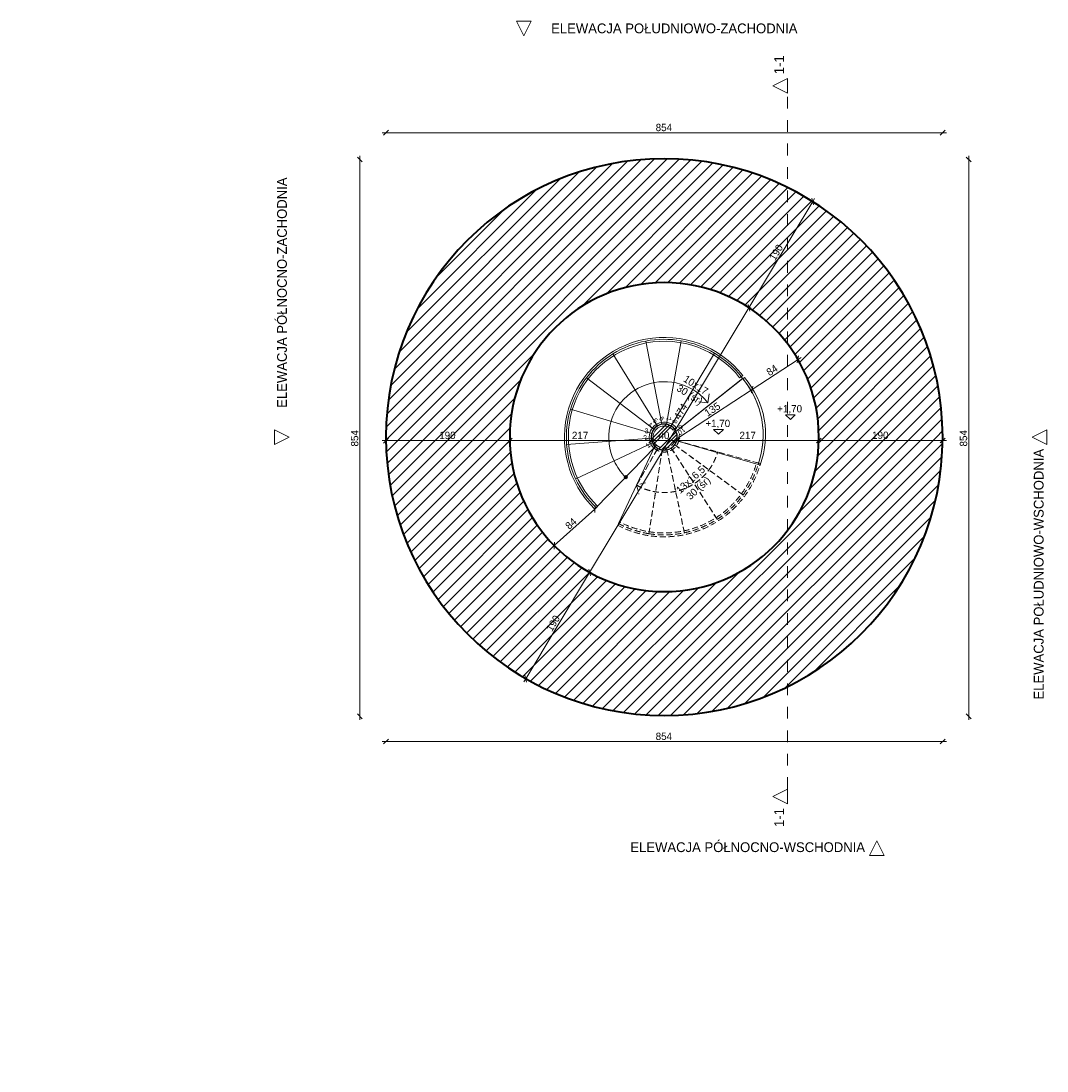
# Model space of a CAD drawing. Header units: millimetres. Extents: x 63023 to 78760, y -2917 to 13188.
import ezdxf

# ---------------------------------------------------------------- set-up
doc = ezdxf.new("R2010")
doc.units = ezdxf.units.MM
doc.header["$MEASUREMENT"] = 0
for name, pattern in [('Kropkowana gęsto', [132.291663, 0, -132.291663]), ('Przerywana', [360, 180, -180]), ('Przerywana gęsta', [135, 90, -45]), ('Wipeout_Contour', [1000, 0, -1000])]:
    doc.linetypes.add(name, pattern=pattern)
for name, color, linetype, lineweight in [('0_Nr_pióra__1', 7, 'Continuous', 13), ('0_Nr_pióra__11', 7, 'Continuous', 13), ('0_Nr_pióra__28', 7, 'Continuous', 25), ('0_Nr_pióra__7', 7, 'Continuous', 20), ('0_Nr_pióra__71', 7, 'Continuous', 13), ('inw_wymiarowanie_Nr_pióra__1', 7, 'Continuous', 13), ('inw_ściany zewnętrzne_Nr_pióra__27', 7, 'Continuous', 40)]:
    doc.layers.add(name, color=color, linetype=linetype, lineweight=lineweight)
for name, color, linetype, lineweight, true_color in [('0_Nr_pióra__61', 7, 'Continuous', 13, 0x6a6a6a), ('inw_przekrój _Nr_pióra__101', 7, 'Continuous', 5, 0xb2b2b2), ('inw_przekrój _Nr_pióra__61', 7, 'Continuous', 13, 0x6a6a6a)]:
    doc.layers.add(name, color=color, linetype=linetype, lineweight=lineweight, true_color=true_color)
for name, color, linetype in [('inw_przekrój', 7, 'Continuous'), ('inw_wymiarowanie', 7, 'Continuous'), ('inw_ściany zewnętrzne', 7, 'Continuous')]:
    doc.layers.add(name, color=color, linetype=linetype)
doc.styles.add('STYL_AUTOMATYCZNY_1', font='txt')
doc.styles.add('STYL_AUTOMATYCZNY_2', font='txt')
doc.dimstyles.new('STYL_AUTOMATYCZNY__1', dxfattribs={"dimtxt": 112.5, "dimasz": 71.25, "dimexe": 0.18, "dimexo": 0.0625, "dimgap": 0.09, "dimtad": 1, "dimdec": 0, "dimlfac": 0.1, "dimzin": 0, "dimdsep": 46, "dimtxsty": 'STYL_AUTOMATYCZNY_1', "dimblk": 'ARROWHEAD_6', "dimblk1": 'ARROWHEAD_6', "dimblk2": 'ARROWHEAD_6', "dimcen": 0.09, "dimse1": 1, "dimse2": 1, "dimclrd": 7, "dimclre": 7, "dimclrt": 7, "dimadec": 1, "dimazin": 0, "dimtfac": 1, "dimtdec": 4, "dimtmove": 0, "dimatfit": 3, "dimfxl": 0, "dimtolj": 1, "dimtzin": 0, "dimarcsym": 0})
doc.dimstyles.new('STYL_AUTOMATYCZNY__2', dxfattribs={"dimtxt": 112.5, "dimasz": 71.25, "dimexe": 0.18, "dimexo": 0.0625, "dimgap": 0.09, "dimtad": 1, "dimtih": 1, "dimtoh": 1, "dimdec": 0, "dimlfac": 0.1, "dimzin": 0, "dimdsep": 46, "dimtxsty": 'STYL_AUTOMATYCZNY_1', "dimblk": 'ARROWHEAD_6', "dimblk1": 'ARROWHEAD_6', "dimblk2": 'ARROWHEAD_6', "dimcen": 0.09, "dimse1": 1, "dimse2": 1, "dimclrd": 7, "dimclre": 7, "dimclrt": 7, "dimadec": 1, "dimazin": 0, "dimtfac": 1, "dimtdec": 4, "dimtmove": 0, "dimatfit": 3, "dimfxl": 0, "dimtolj": 1, "dimtzin": 0, "dimarcsym": 0})
doc.dimstyles.new('STYL_AUTOMATYCZNY__3', dxfattribs={"dimtxt": 112.5, "dimasz": 71.25, "dimexe": 0.18, "dimexo": 0.0625, "dimgap": 0.09, "dimtad": 1, "dimdec": 0, "dimlfac": 0.1, "dimzin": 0, "dimdsep": 46, "dimtxsty": 'STYL_AUTOMATYCZNY_1', "dimblk": 'ARROWHEAD_6', "dimblk1": 'ARROWHEAD_6', "dimblk2": 'ARROWHEAD_6', "dimcen": 0.09, "dimse1": 1, "dimse2": 1, "dimclrd": 7, "dimclre": 7, "dimclrt": 7, "dimadec": 1, "dimazin": 0, "dimtfac": 1, "dimtdec": 4, "dimtmove": 2, "dimatfit": 3, "dimfxl": 0, "dimtolj": 1, "dimtzin": 0, "dimarcsym": 0})
pattern_1 = [(45, (0, 0), (-95.45941, 95.45941), [])]

# ---------------------------------------------------------------- blocks, each defined once
blk = doc.blocks.new('Strop_1_4', base_point=(73081, 6747))
at = {"layer": '0_Nr_pióra__1', "color": 7, "linetype": 'Continuous', "lineweight": 13, "flags": 128}
blk.add_lwpolyline([(73081, 6747), (74330, 6387, 0.262151), (74092, 7705), (73069, 6894, -0.19031)], format="xyb", close=True, dxfattribs=at)
blk = doc.blocks.new('Strop_2_4', base_point=(74330, 6387))
at = {"layer": '0_Nr_pióra__1', "color": 7, "linetype": 'Continuous', "lineweight": 13, "flags": 128}
blk.add_lwpolyline([(74330, 6387), (74359, 6378, 0.272404), (74120, 7718), (74095, 7701, -0.261523)], format="xyb", close=True, dxfattribs=at)
blk = doc.blocks.new('Schody_1_4')
at = {"layer": '0_Nr_pióra__1', "color": 7, "linetype": 'Continuous', "lineweight": 13}
blk.add_line((72188, 5480), (72746, 6666), dxfattribs=at)
at = {"layer": '0_Nr_pióra__1', "color": 7, "linetype": 'Przerywana gęsta', "lineweight": 13}
for p, q in [((72789, 6633), (72465, 6069)), ((72465, 6069), (72789, 6633)), ((72858, 6609), (72654, 5325)), ((72654, 5325), (72858, 6609)), ((72930, 6611), (73198, 5339)), ((73198, 5339), (72930, 6611)), ((72997, 6638), (73701, 5545)), ((73701, 5545), (72997, 6638)), ((73050, 6688), (74098, 5918)), ((74098, 5918), (73050, 6688)), ((74335, 6408), (73082, 6753)), ((72602, 6106), (72465, 6069)), ((72465, 6069), (72502, 5933))]:
    blk.add_line(p, q, dxfattribs=at)
at = {"layer": '0_Nr_pióra__1', "color": 7, "linetype": 'Przerywana gęsta', "lineweight": 13, "flags": 128}
for points in [[(72733, 6638, 0.562201), (73111, 6745), (73053, 6761, -0.600387), (72760, 6696)], [(72175, 5453, 0.479107), (74364, 6400), (74306, 6416, -0.479678), (72201, 5507)]]:
    blk.add_lwpolyline(points, format="xyb", close=True, dxfattribs=at)
at = {"layer": '0_Nr_pióra__1', "color": 7, "linetype": 'Przerywana gęsta', "lineweight": 13}
for radius, start, end in [(200, 224.4657, 240.1067), (200, 240.1067, 261.0058), (200, 261.0058, 281.9019), (200, 281.9019, 302.7981), (200, 302.7981, 323.6942), (200, 323.6942, 344.5904), (850, 323.6942, 344.5904), (850, 240.1067, 323.6942), (1500, 323.6942, 344.5904), (1500, 302.7981, 323.6942), (1500, 242.1406, 261.0058), (1500, 281.9019, 302.7981), (1500, 261.0058, 281.9019)]:
    blk.add_arc((72889, 6806), radius, start, end, dxfattribs=at)
blk = doc.blocks.new('Ściana_1_4', base_point=(75260, 6806))
at = {"layer": 'inw_ściany zewnętrzne', "linetype": 'Continuous', "lineweight": 0, "true_color": 0x000000}
h = blk.add_hatch(dxfattribs=at)
h.set_pattern_fill('Bloczki_ceramiczne_0004', color=18, style=0, pattern_type=2)
h.set_pattern_definition(pattern_1)
h.paths.add_polyline_path([(77160, 6806, 1), (68620, 6806), (70520, 6806, -1), (75260, 6806)])
at = {"layer": 'inw_ściany zewnętrzne_Nr_pióra__27', "color": 7, "linetype": 'Continuous', "lineweight": 40}
for radius in [4270, 2370]:
    blk.add_arc((72890, 6806), radius, 0, 180, dxfattribs=at)
blk = doc.blocks.new('Ściana_2_4', base_point=(70520, 6806))
at = {"layer": 'inw_ściany zewnętrzne', "linetype": 'Continuous', "lineweight": 0, "true_color": 0x000000}
h = blk.add_hatch(dxfattribs=at)
h.set_pattern_fill('Bloczki_ceramiczne_0004', color=18, style=0, pattern_type=2)
h.set_pattern_definition(pattern_1)
h.paths.add_polyline_path([(68620, 6806, 1), (77160, 6806), (75260, 6806, -1), (70520, 6806)])
at = {"layer": 'inw_ściany zewnętrzne_Nr_pióra__27', "color": 7, "linetype": 'Continuous', "lineweight": 40}
for radius in [4270, 2370]:
    blk.add_arc((72890, 6806), radius, 180, 0, dxfattribs=at)
blk = doc.blocks.new('Wymiary_1_4', base_point=(73722, 6849))
at = {"layer": '0_Nr_pióra__1', "color": 7, "linetype": 'Continuous', "lineweight": 13}
for p, q in [((73722, 6849), (73647, 6924)), ((73647, 6924), (73797, 6924)), ((73797, 6924), (73722, 6849))]:
    blk.add_line(p, q, dxfattribs=at)
at = {"layer": '0_Nr_pióra__1', "color": 7, "lineweight": 13, "insert": (73520, 6939), "char_height": 112.5, "attachment_point": 7, "style": 'STYL_AUTOMATYCZNY_1'}
blk.add_mtext('\\A1;{\\pql;\\fCentury Gothic|b0|i0|c238|p34;+1,70}', dxfattribs=at)
blk = doc.blocks.new('*D7')
at = {"layer": 'inw_wymiarowanie_Nr_pióra__1', "color": 7, "linetype": 'Continuous', "lineweight": 13}
for p, q in [((74239, 7537), (74941, 7998)), ((74250, 7589), (74228, 7485)), ((73114, 6798), (74239, 7537)), ((73067, 6767), (73114, 6798)), ((73124, 6850), (73103, 6746))]:
    blk.add_line(p, q, dxfattribs=at)
at = {"layer": 'inw_wymiarowanie_Nr_pióra__1', "color": 7, "lineweight": 13, "insert": (73554, 7114), "char_height": 112.5, "attachment_point": 7, "rotation": 33.296, "style": 'STYL_AUTOMATYCZNY_1'}
blk.add_mtext('\\A1;{\\pql;\\fCentury Gothic|b0|i0|c238|p34;135}', dxfattribs=at)
blk = doc.blocks.new('ARROWHEAD_6')
at = {"color": 0, "linetype": 'Continuous', "lineweight": 0}
for p, q in [((0, 0), (-1, 0)), ((-0.5, -0.5), (0.5, 0.5))]:
    blk.add_line(p, q, dxfattribs=at)
blk = doc.blocks.new('*D9')
at = {"layer": 'inw_wymiarowanie_Nr_pióra__1', "color": 7, "linetype": 'Continuous', "lineweight": 13}
for p, q in [((74239, 7537), (74941, 7998)), ((74930, 7946), (74951, 8050)), ((74941, 7998), (74988, 8029)), ((74250, 7589), (74228, 7485))]:
    blk.add_line(p, q, dxfattribs=at)
at = {"layer": 'inw_wymiarowanie_Nr_pióra__1', "color": 7, "lineweight": 13, "insert": (74504, 7738), "char_height": 112.5, "attachment_point": 7, "rotation": 33.296, "style": 'STYL_AUTOMATYCZNY_1'}
blk.add_mtext('\\A1;{\\pql;\\fCentury Gothic|b0|i0|c238|p34;84}', dxfattribs=at)
blk = doc.blocks.new('*D10')
at = {"layer": 'inw_wymiarowanie_Nr_pióra__1', "color": 7, "linetype": 'Continuous', "lineweight": 13}
for p, q in [((71826, 5702), (71203, 5141)), ((71823, 5649), (71829, 5755)), ((71868, 5740), (71826, 5702)), ((71205, 5194), (71200, 5088)), ((71203, 5141), (71161, 5104))]:
    blk.add_line(p, q, dxfattribs=at)
at = {"layer": 'inw_wymiarowanie_Nr_pióra__1', "color": 7, "lineweight": 13, "insert": (71434, 5380), "char_height": 112.5, "attachment_point": 7, "rotation": 41.9705, "style": 'STYL_AUTOMATYCZNY_1'}
blk.add_mtext('\\A1;{\\pql;\\fCentury Gothic|b0|i0|c238|p34;84}', dxfattribs=at)
blk = doc.blocks.new('*D11')
at = {"layer": 'inw_wymiarowanie_Nr_pióra__1', "color": 7, "linetype": 'Continuous', "lineweight": 13}
for p, q in [((68564, 11475), (68620, 11475)), ((68658, 11512), (68583, 11437)), ((68620, 11475), (77160, 11475)), ((77123, 11437), (77198, 11512)), ((77160, 11475), (77216, 11475))]:
    blk.add_line(p, q, dxfattribs=at)
at = {"layer": 'inw_wymiarowanie_Nr_pióra__1', "color": 7, "lineweight": 13, "insert": (72758, 11497), "char_height": 112.5, "attachment_point": 7, "style": 'STYL_AUTOMATYCZNY_1'}
blk.add_mtext('\\A1;{\\pql;\\fCentury Gothic|b0|i0|c238|p34;854}', dxfattribs=at)
blk = doc.blocks.new('*D12')
at = {"layer": 'inw_wymiarowanie_Nr_pióra__1', "color": 7, "linetype": 'Continuous', "lineweight": 13}
for p, q in [((77560, 11064), (77560, 11120)), ((77597, 11027), (77522, 11102)), ((77560, 2524), (77560, 11064)), ((77522, 2562), (77597, 2487)), ((77560, 2468), (77560, 2524))]:
    blk.add_line(p, q, dxfattribs=at)
at = {"layer": 'inw_wymiarowanie_Nr_pióra__1', "color": 7, "lineweight": 13, "insert": (77537, 6662), "char_height": 112.5, "attachment_point": 7, "rotation": 90, "style": 'STYL_AUTOMATYCZNY_1'}
blk.add_mtext('\\A1;{\\pql;\\fCentury Gothic|b0|i0|c238|p34;854}', dxfattribs=at)
blk = doc.blocks.new('*D13')
at = {"layer": 'inw_wymiarowanie_Nr_pióra__1', "color": 7, "linetype": 'Continuous', "lineweight": 13}
for p, q in [((68220, 11064), (68220, 11120)), ((68258, 11027), (68183, 11102)), ((68220, 2524), (68220, 11064)), ((68183, 2562), (68258, 2487)), ((68220, 2468), (68220, 2524))]:
    blk.add_line(p, q, dxfattribs=at)
at = {"layer": 'inw_wymiarowanie_Nr_pióra__1', "color": 7, "lineweight": 13, "insert": (68198, 6662), "char_height": 112.5, "attachment_point": 7, "rotation": 90, "style": 'STYL_AUTOMATYCZNY_1'}
blk.add_mtext('\\A1;{\\pql;\\fCentury Gothic|b0|i0|c238|p34;854}', dxfattribs=at)
blk = doc.blocks.new('*D14')
at = {"layer": 'inw_wymiarowanie_Nr_pióra__1', "color": 7, "linetype": 'Continuous', "lineweight": 13}
for p, q in [((68564, 2137), (68620, 2137)), ((68658, 2174), (68583, 2099)), ((68620, 2137), (77160, 2137)), ((77123, 2099), (77198, 2174)), ((77160, 2137), (77216, 2137))]:
    blk.add_line(p, q, dxfattribs=at)
at = {"layer": 'inw_wymiarowanie_Nr_pióra__1', "color": 7, "lineweight": 13, "insert": (72758, 2159), "char_height": 112.5, "attachment_point": 7, "style": 'STYL_AUTOMATYCZNY_1'}
blk.add_mtext('\\A1;{\\pql;\\fCentury Gothic|b0|i0|c238|p34;854}', dxfattribs=at)
blk = doc.blocks.new('Wymiary_2_4', base_point=(74825, 7074))
at = {"layer": '0_Nr_pióra__1', "color": 7, "linetype": 'Continuous', "lineweight": 13}
for p, q in [((74825, 7074), (74750, 7149)), ((74750, 7149), (74900, 7149)), ((74900, 7149), (74825, 7074))]:
    blk.add_line(p, q, dxfattribs=at)
at = {"layer": '0_Nr_pióra__1', "color": 7, "lineweight": 13, "insert": (74623, 7164), "char_height": 112.5, "attachment_point": 7, "style": 'STYL_AUTOMATYCZNY_1'}
blk.add_mtext('\\A1;{\\pql;\\fCentury Gothic|b0|i0|c238|p34;+1,70}', dxfattribs=at)
blk = doc.blocks.new('Elewacja_1_4', base_point=(64663, 389))
at = {"color": 254, "linetype": 'Wipeout_Contour', "lineweight": 0, "ltscale": 228451.807774}
blk.add_wipeout([(76037, 389), (76262, 389), (76149, 614)], dxfattribs=at)
at = {"layer": '0_Nr_pióra__61', "color": 251, "linetype": 'Continuous', "lineweight": 13, "true_color": 0x6a6a6a, "flags": 128}
blk.add_lwpolyline([(76037, 389), (76262, 389), (76149, 614)], close=True, dxfattribs=at)
at = {"layer": '0_Nr_pióra__61', "color": 251, "lineweight": 13, "true_color": 0x6a6a6a, "insert": (75969, 439), "char_height": 150, "attachment_point": 9, "style": 'STYL_AUTOMATYCZNY_1'}
blk.add_mtext('\\A1;{\\pqr;\\pt0;\\fCentury Gothic|b0|i0|c238|p34;ELEWACJA PÓŁNOCNO-WSCHODNIA}', dxfattribs=at)
blk = doc.blocks.new('Elewacja_2_4', base_point=(66913, 11688))
at = {"layer": '0_Nr_pióra__61', "color": 251, "lineweight": 13, "true_color": 0x6a6a6a, "insert": (67103, 10788), "char_height": 150, "attachment_point": 9, "rotation": 90, "style": 'STYL_AUTOMATYCZNY_1'}
blk.add_mtext('\\A1;{\\pqr;\\pt0;\\fCentury Gothic|b0|i0|c238|p34;ELEWACJA PÓŁNOCNO-ZACHODNIA}', dxfattribs=at)
at = {"color": 254, "linetype": 'Wipeout_Contour', "lineweight": 0, "ltscale": 201999.543905}
blk.add_wipeout([(66913, 6919), (66913, 6694), (67138, 6806)], dxfattribs=at)
at = {"layer": '0_Nr_pióra__61', "color": 251, "linetype": 'Continuous', "lineweight": 13, "true_color": 0x6a6a6a, "flags": 128}
blk.add_lwpolyline([(66913, 6919), (66913, 6694), (67138, 6806)], close=True, dxfattribs=at)
blk = doc.blocks.new('Elewacja_3_4', base_point=(78651, 13188))
at = {"layer": '0_Nr_pióra__61', "color": 251, "lineweight": 13, "true_color": 0x6a6a6a, "insert": (74932, 12998), "char_height": 150, "attachment_point": 9, "style": 'STYL_AUTOMATYCZNY_1'}
blk.add_mtext('\\A1;{\\pqr;\\pt0;\\fCentury Gothic|b0|i0|c238|p34;ELEWACJA POŁUDNIOWO-ZACHODNIA}', dxfattribs=at)
at = {"color": 254, "linetype": 'Wipeout_Contour', "lineweight": 0, "ltscale": 215825.91643}
blk.add_wipeout([(70849, 13188), (70624, 13188), (70737, 12963)], dxfattribs=at)
at = {"layer": '0_Nr_pióra__61', "color": 251, "linetype": 'Continuous', "lineweight": 13, "true_color": 0x6a6a6a, "flags": 128}
blk.add_lwpolyline([(70849, 13188), (70624, 13188), (70737, 12963)], close=True, dxfattribs=at)
blk = doc.blocks.new('Elewacja_4_4', base_point=(78760, -3926))
at = {"color": 254, "linetype": 'Wipeout_Contour', "lineweight": 0, "ltscale": 236936.218314}
blk.add_wipeout([(78760, 6694), (78760, 6919), (78535, 6806)], dxfattribs=at)
at = {"layer": '0_Nr_pióra__61', "color": 251, "linetype": 'Continuous', "lineweight": 13, "true_color": 0x6a6a6a, "flags": 128}
blk.add_lwpolyline([(78760, 6694), (78760, 6919), (78535, 6806)], close=True, dxfattribs=at)
at = {"layer": '0_Nr_pióra__61', "color": 251, "lineweight": 13, "true_color": 0x6a6a6a, "insert": (78710, 6626), "char_height": 150, "attachment_point": 9, "rotation": 90, "style": 'STYL_AUTOMATYCZNY_1'}
blk.add_mtext('\\A1;{\\pqr;\\pt0;\\fCentury Gothic|b0|i0|c238|p34;ELEWACJA POŁUDNIOWO-WSCHODNIA}', dxfattribs=at)
blk = doc.blocks.new('Schody_2_4')
at = {"linetype": 'Continuous', "lineweight": 0, "true_color": 0x000000}
blk.add_hatch(color=18, dxfattribs=at).paths.add_polyline_path([(72316, 6209, 1), (72281, 6174, 1)])
at = {"layer": '0_Nr_pióra__11', "color": 7, "linetype": 'Continuous', "lineweight": 13}
for p, q in [((72852, 7003), (72607, 8279)), ((72607, 8279), (72852, 7003)), ((72925, 7003), (73151, 8284)), ((73151, 8284), (72925, 7003)), ((72784, 6976), (72101, 8082)), ((72101, 8082), (72784, 6976)), ((72994, 6978), (73660, 8094)), ((73660, 8094), (72994, 6978)), ((74092, 7705), (74069, 7735)), ((72730, 6927), (71698, 7717)), ((71698, 7717), (72730, 6927)), ((73072, 6899), (74092, 7705)), ((73559, 7332), (73576, 7472)), ((73419, 7349), (73559, 7332)), ((72697, 6862), (71450, 7232)), ((71450, 7232), (72697, 6862)), ((73049, 6929), (73072, 6899)), ((72689, 6789), (71392, 6691)), ((71392, 6691), (72689, 6789)), ((72707, 6719), (71531, 6166)), ((71531, 6166), (72707, 6719)), ((71847, 5724), (72750, 6659))]:
    blk.add_line(p, q, dxfattribs=at)
at = {"layer": '0_Nr_pióra__11', "color": 7, "linetype": 'Continuous', "lineweight": 13, "flags": 128}
for points in [[(71868, 5745, -1.069996), (74046, 7716), (74093, 7753, 1.069996), (71826, 5702)], [(72771, 6681, -1.069996), (73025, 6911), (73072, 6948, 1.069996), (72729, 6638)], [(72316, 6209, 1), (72281, 6174, 1)]]:
    blk.add_lwpolyline(points, format="xyb", close=True, dxfattribs=at)
at = {"layer": '0_Nr_pióra__11', "color": 7, "linetype": 'Continuous', "lineweight": 13}
for radius, start, end in [(1502, 100.863, 121.7117), (1502, 80.0144, 100.863), (1502, 59.1657, 80.0144), (1502, 121.7117, 142.5604), (1502, 38.2627, 59.1657), (1502, 142.5604, 163.4634), (852, 59.1657, 205.1608), (852, 38.2627, 59.1657), (1502, 163.4634, 184.3121), (202, 142.5604, 163.4634), (202, 121.7117, 142.5604), (202, 100.863, 121.7117), (202, 80.0144, 100.863), (202, 59.1657, 80.0144), (202, 38.2627, 59.1657), (202, 163.4634, 184.3121), (202, 184.3121, 205.1608), (1502, 184.3121, 205.1608), (202, 205.1608, 226.0094), (852, 205.1608, 226.0094), (1502, 205.1608, 226.0094)]:
    blk.add_arc((72890, 6804), radius, start, end, dxfattribs=at)
at = {"layer": '0_Nr_pióra__71', "color": 7, "lineweight": 13, "char_height": 75, "attachment_point": 4, "style": 'STYL_AUTOMATYCZNY_2'}
for s, insert, rotation in [('\\A1;{\\pql;\\fArial|b0|i0|c238|p38;5}', (72730, 7075), 322.5604), ('\\A1;{\\pql;\\fArial|b0|i0|c238|p38;6}', (72836, 7114), 301.7117), ('\\A1;{\\pql;\\fArial|b0|i0|c238|p38;7}', (72951, 7113), 280.863), ('\\A1;{\\pql;\\fArial|b0|i0|c238|p38;3}', (72590, 6899), 4.3121), ('\\A1;{\\pql;\\fArial|b0|i0|c238|p38;4}', (72644, 7000), 343.4634), ('\\A1;{\\pql;\\fArial|b0|i0|c238|p38;8}', (73056, 7072), 260.0144), ('\\A1;{\\pql;\\fArial|b0|i0|c238|p38;9}', (73140, 6995), 239.1657), ('\\A1;{\\pql;\\fArial|b0|i0|c238|p38;10}', (73200, 6934), 218.3171), ('\\A1;{\\pql;\\fArial|b0|i0|c238|p38;2}', (72576, 6787), 25.1608), ('\\A1;{\\pql;\\fArial|b0|i0|c238|p38;1}', (72618, 6658), 46.0094)]:
    blk.add_mtext(s, dxfattribs=dict(at, insert=insert, rotation=rotation))
blk = doc.blocks.new('Słup_1_4', base_point=(72889, 6806))
at = {"linetype": 'Continuous', "lineweight": 0, "true_color": 0x000000}
h = blk.add_hatch(dxfattribs=at)
h.set_pattern_fill('Aluminium_0004', color=18, style=0, pattern_type=2)
h.set_pattern_definition([(45, (0, 0), (-132.5825, 132.5825), []), (45, (-26.52, 26.52), (-132.5825, 132.5825), []), (45, (-53.03, 53.03), (-132.5825, 132.5825), [])])
h.paths.add_polyline_path([(72689, 6806, 0.414214), (72889, 6606, 0.414214), (73089, 6806, 0.414214), (72889, 7006, 0.414214)])
at = {"layer": '0_Nr_pióra__28', "color": 7, "linetype": 'Continuous', "lineweight": 25, "flags": 128}
blk.add_lwpolyline([(72689, 6806, 0.414214), (72889, 6606, 0.414214), (73089, 6806, 0.414214), (72889, 7006, 0.414214)], format="xyb", close=True, dxfattribs=at)
blk = doc.blocks.new('*D22')
at = {"layer": 'inw_wymiarowanie_Nr_pióra__1', "color": 7, "linetype": 'Continuous', "lineweight": 13}
for p, q in [((68658, 6789), (68583, 6714)), ((70558, 6790), (70483, 6715)), ((68564, 6752), (68620, 6752)), ((68620, 6752), (70520, 6752)), ((70520, 6752), (72689, 6753))]:
    blk.add_line(p, q, dxfattribs=at)
at = {"layer": 'inw_wymiarowanie_Nr_pióra__1', "color": 7, "lineweight": 13, "insert": (69438, 6775), "char_height": 112.5, "attachment_point": 7, "rotation": 0.0146, "style": 'STYL_AUTOMATYCZNY_1'}
blk.add_mtext('\\A1;{\\pql;\\fCentury Gothic|b0|i0|c238|p34;190}', dxfattribs=at)
blk = doc.blocks.new('*D23')
at = {"layer": 'inw_wymiarowanie_Nr_pióra__1', "color": 7, "linetype": 'Continuous', "lineweight": 13}
for p, q in [((70558, 6790), (70483, 6715)), ((72726, 6790), (72651, 6715)), ((70520, 6752), (72689, 6753)), ((72689, 6753), (73089, 6753))]:
    blk.add_line(p, q, dxfattribs=at)
at = {"layer": 'inw_wymiarowanie_Nr_pióra__1', "color": 7, "lineweight": 13, "insert": (71473, 6775), "char_height": 112.5, "attachment_point": 7, "rotation": 0.0146, "style": 'STYL_AUTOMATYCZNY_1'}
blk.add_mtext('\\A1;{\\pql;\\fCentury Gothic|b0|i0|c238|p34;217}', dxfattribs=at)
blk = doc.blocks.new('*D24')
at = {"layer": 'inw_wymiarowanie_Nr_pióra__1', "color": 7, "linetype": 'Continuous', "lineweight": 13}
for p, q in [((72726, 6790), (72651, 6715)), ((73126, 6791), (73051, 6716)), ((72689, 6753), (73089, 6753)), ((73089, 6753), (75260, 6754))]:
    blk.add_line(p, q, dxfattribs=at)
at = {"layer": 'inw_wymiarowanie_Nr_pióra__1', "color": 7, "lineweight": 13, "insert": (72801, 6775), "char_height": 112.5, "attachment_point": 7, "rotation": 0.0146, "style": 'STYL_AUTOMATYCZNY_1'}
blk.add_mtext('\\A1;{\\pql;\\fCentury Gothic|b0|i0|c238|p34;40}', dxfattribs=at)
blk = doc.blocks.new('*D25')
at = {"layer": 'inw_wymiarowanie_Nr_pióra__1', "color": 7, "linetype": 'Continuous', "lineweight": 13}
for p, q in [((73126, 6791), (73051, 6716)), ((75298, 6791), (75223, 6716)), ((73089, 6753), (75260, 6754)), ((75260, 6754), (77160, 6754))]:
    blk.add_line(p, q, dxfattribs=at)
at = {"layer": 'inw_wymiarowanie_Nr_pióra__1', "color": 7, "lineweight": 13, "insert": (74043, 6776), "char_height": 112.5, "attachment_point": 7, "rotation": 0.0146, "style": 'STYL_AUTOMATYCZNY_1'}
blk.add_mtext('\\A1;{\\pql;\\fCentury Gothic|b0|i0|c238|p34;217}', dxfattribs=at)
blk = doc.blocks.new('*D26')
at = {"layer": 'inw_wymiarowanie_Nr_pióra__1', "color": 7, "linetype": 'Continuous', "lineweight": 13}
for p, q in [((75298, 6791), (75223, 6716)), ((77123, 6717), (77198, 6792)), ((75260, 6754), (77160, 6754)), ((77160, 6754), (77216, 6754))]:
    blk.add_line(p, q, dxfattribs=at)
at = {"layer": 'inw_wymiarowanie_Nr_pióra__1', "color": 7, "lineweight": 13, "insert": (76078, 6776), "char_height": 112.5, "attachment_point": 7, "rotation": 0.0146, "style": 'STYL_AUTOMATYCZNY_1'}
blk.add_mtext('\\A1;{\\pql;\\fCentury Gothic|b0|i0|c238|p34;190}', dxfattribs=at)
blk = doc.blocks.new('*D27')
at = {"layer": 'inw_wymiarowanie_Nr_pióra__1', "color": 7, "linetype": 'Continuous', "lineweight": 13}
for p, q in [((71745, 4729), (74187, 8789)), ((70766, 3100), (71745, 4729)), ((71733, 4780), (71758, 4677)), ((70737, 3052), (70766, 3100)), ((70753, 3152), (70779, 3049))]:
    blk.add_line(p, q, dxfattribs=at)
at = {"layer": 'inw_wymiarowanie_Nr_pióra__1', "color": 7, "lineweight": 13, "insert": (71169, 3813), "char_height": 112.5, "attachment_point": 7, "rotation": 58.9792, "style": 'STYL_AUTOMATYCZNY_1'}
blk.add_mtext('\\A1;{\\pql;\\fCentury Gothic|b0|i0|c238|p34;190}', dxfattribs=at)
blk = doc.blocks.new('*D28')
at = {"layer": 'inw_wymiarowanie_Nr_pióra__1', "color": 7, "linetype": 'Continuous', "lineweight": 13}
for p, q in [((74187, 8789), (75167, 10418)), ((71745, 4729), (74187, 8789)), ((74174, 8841), (74200, 8738)), ((71733, 4780), (71758, 4677))]:
    blk.add_line(p, q, dxfattribs=at)
at = {"layer": 'inw_wymiarowanie_Nr_pióra__1', "color": 7, "lineweight": 13, "insert": (73124, 7063), "char_height": 112.5, "attachment_point": 7, "rotation": 58.9792, "style": 'STYL_AUTOMATYCZNY_1'}
blk.add_mtext('\\A1;{\\pql;\\fCentury Gothic|b0|i0|c238|p34;474}', dxfattribs=at)
blk = doc.blocks.new('*D29')
at = {"layer": 'inw_wymiarowanie_Nr_pióra__1', "color": 7, "linetype": 'Continuous', "lineweight": 13}
for p, q in [((75180, 10367), (75154, 10470)), ((74187, 8789), (75167, 10418)), ((75167, 10418), (75196, 10466)), ((74174, 8841), (74200, 8738))]:
    blk.add_line(p, q, dxfattribs=at)
at = {"layer": 'inw_wymiarowanie_Nr_pióra__1', "color": 7, "lineweight": 13, "insert": (74590, 9502), "char_height": 112.5, "attachment_point": 7, "rotation": 58.9792, "style": 'STYL_AUTOMATYCZNY_1'}
blk.add_mtext('\\A1;{\\pql;\\fCentury Gothic|b0|i0|c238|p34;190}', dxfattribs=at)
blk = doc.blocks.new('Płaszczyzna odcinająca_1_4', base_point=(74778, 1296))
at = {"layer": 'inw_przekrój _Nr_pióra__101', "color": 253, "linetype": 'Przerywana', "lineweight": 5, "true_color": 0xb2b2b2}
blk.add_line((74778, 1408), (74778, 12081), dxfattribs=at)
at = {"layer": 'inw_przekrój _Nr_pióra__61', "color": 251, "lineweight": 13, "true_color": 0x6a6a6a, "char_height": 150, "rotation": 90, "style": 'STYL_AUTOMATYCZNY_1'}
for s, insert, attachment_point in [('\\A1;{\\pql;\\pt0;\\fCentury Gothic|b0|i0|c238|p34;1-1}', (74725, 12373), 7), ('\\A1;{\\pqr;\\pt0;\\fCentury Gothic|b0|i0|c238|p34;1-1}', (74725, 1116), 9)]:
    blk.add_mtext(s, dxfattribs=dict(at, insert=insert, attachment_point=attachment_point))
at = {"color": 254, "linetype": 'Wipeout_Contour', "lineweight": 0, "ltscale": 227075.572009}
blk.add_wipeout([(74778, 12306), (74553, 12193), (74778, 12081)], dxfattribs=at).dxf.layer = 'inw_przekrój'
at = {"color": 254, "linetype": 'Wipeout_Contour', "lineweight": 0, "ltscale": 224143.482867}
blk.add_wipeout([(74778, 1183), (74778, 1408), (74553, 1296)], dxfattribs=at).dxf.layer = 'inw_przekrój'
at = {"layer": 'inw_przekrój _Nr_pióra__61', "color": 251, "linetype": 'Continuous', "lineweight": 13, "true_color": 0x6a6a6a, "flags": 128}
for points in [[(74778, 12306), (74778, 12081), (74553, 12193)], [(74778, 1183), (74778, 1408), (74553, 1296)]]:
    blk.add_lwpolyline(points, close=True, dxfattribs=at)

msp = doc.modelspace()

# ---------------------------------------------------------------- block references
at = {"color": 151, "lineweight": 13, "true_color": 0x80c2ff}
for name, p in [('Elewacja_3_4', (78651.4, 13188.1)), ('Elewacja_4_4', (78760, -3926.4))]:
    msp.add_blockref(name, p, dxfattribs=at)
at = {"color": 8, "linetype": 'Kropkowana gęsto', "lineweight": 5}
msp.add_blockref('Schody_2_4', (0, 0), dxfattribs=at)
at = {"color": 7, "linetype": 'Continuous', "lineweight": 13}
for name, p in [('Strop_1_4', (73081.5, 6747.1)), ('Strop_2_4', (74330.3, 6386.7)), ('Wymiary_2_4', (74824.5, 7074.3)), ('Wymiary_1_4', (73721.8, 6848.9)), ('Schody_1_4', (0, 0))]:
    msp.add_blockref(name, p, dxfattribs=at)
at = {"color": 7, "lineweight": 25}
msp.add_blockref('Słup_1_4', (72888.8, 6806.4), dxfattribs=at)
at = {"layer": 'inw_ściany zewnętrzne', "color": 7, "lineweight": 40}
for name, p in [('Ściana_1_4', (75260, 6805.8)), ('Ściana_2_4', (70520, 6805.8))]:
    msp.add_blockref(name, p, dxfattribs=at)

# ---------------------------------------------------------------- texts
at = {"layer": '0_Nr_pióra__7', "color": 7, "linetype": 'Continuous', "lineweight": 20, "char_height": 112.5, "attachment_point": 8, "line_spacing_factor": 0.931066, "style": 'STYL_AUTOMATYCZNY_1'}
for s, insert, rotation in [('\\A1;{\\pqc;\\fCentury Gothic|b0|i0|c238|p34;1\\fCentury Gothic|b0|i0|c238|p34;0\\fCentury Gothic|b0|i0|c238|p34;x1\\fCentury Gothic|b0|i0|c238|p34;7\\P\\pqc;\\fCentury Gothic|b0|i0|c238|p34;30 (śr)}', (73231, 7381.6), 327.38516), ('\\A1;{\\pqc;\\fCentury Gothic|b0|i0|c238|p34;1\\fCentury Gothic|b0|i0|c238|p34;3x16,5\\P\\pqc;\\fCentury Gothic|b0|i0|c238|p34;30 (śr)}', (73472.7, 5958.4), 42.77639)]:
    msp.add_mtext(s, dxfattribs=dict(at, insert=insert, rotation=rotation))

# ---------------------------------------------------------------- dimensions: what is measured, and where the dimension line sits
at = {"layer": 'inw_wymiarowanie', "color": 7, "linetype": 'Continuous', "lineweight": 13}
for base, p1, p2, picture, middle in [((77160, 11475), (68620, 6421.4), (77160, 6423.6), '*D11', (72886.9, 11553.7)), ((77160, 2136.6), (68620, -2916.9), (77160, -2914.8), '*D14', (72886.9, 2215.4))]:
    dim = msp.add_linear_dim(base=base, p1=p1, p2=p2, dimstyle='STYL_AUTOMATYCZNY__2', dxfattribs=at)
    dim.commit()
    dim.dimension.update_dxf_attribs({"geometry": picture, "text_midpoint": middle, "dimtype": 160})
for base, p1, p2, angle, dimstyle, picture, middle, turn in [((68220, 11064), (63023, 2524), (63023, 11064), 90, 'STYL_AUTOMATYCZNY__1', '*D13', (68141.3, 6790.9), 90), ((77559.9, 11064), (72362.8, 2524), (72362.8, 11064), 90, 'STYL_AUTOMATYCZNY__1', '*D12', (77481.1, 6790.9), 90), ((75166.7, 10418.1), (74187.2, 8789.2), (75166.7, 10418.1), 58.97921, 'STYL_AUTOMATYCZNY__1', '*D29', (74607.9, 9641.5), 58.97921), ((74187.2, 8789.2), (71745.3, 4728.6), (74187.2, 8789.2), 58.97921, 'STYL_AUTOMATYCZNY__3', '*D28', (73142.1, 7202), 58.97921), ((71745.3, 4728.6), (70766.2, 3100.4), (71745.3, 4728.6), 58.97921, 'STYL_AUTOMATYCZNY__1', '*D27', (71186.6, 3952.3), 58.97921), ((74940.7, 7997.6), (74119.6, 7718.4), (74821.4, 8179.4), 33.29605, 'STYL_AUTOMATYCZNY__1', '*D9', (74544.8, 7831.8), 33.29605), ((74238.9, 7536.7), (73086, 6839.9), (74119.6, 7718.4), 33.29605, 'STYL_AUTOMATYCZNY__1', '*D7', (73630.4, 7231.3), 33.29605), ((70520, 6752.4), (68620, 6805.8), (70520, 6805.8), 0.01463, 'STYL_AUTOMATYCZNY__2', '*D22', (69566.8, 6830.9), 0.01463), ((72688.8, 6752.9), (70520, 6805.8), (72688.8, 6806.4), 0.01463, 'STYL_AUTOMATYCZNY__2', '*D23', (71601.2, 6831.4), 0.01463), ((73088.8, 6753), (72688.8, 6806.4), (73088.8, 6806.4), 0.01463, 'STYL_AUTOMATYCZNY__2', '*D24', (72886.7, 6831.7), 0.01463), ((75260, 6753.6), (73088.8, 6806.4), (75260, 6805.8), 0.01463, 'STYL_AUTOMATYCZNY__2', '*D25', (74171.2, 6832.1), 0.01463), ((77160, 6754.1), (75260, 6805.8), (77160, 6805.8), 0.01463, 'STYL_AUTOMATYCZNY__2', '*D26', (76206.8, 6832.6), 0.01463), ((71202.7, 5141.4), (71826.2, 5702.3), (71201.2, 5143), 221.9705, 'STYL_AUTOMATYCZNY__1', '*D10', (71460.2, 5479), 41.9705)]:
    dim = msp.add_linear_dim(base=base, p1=p1, p2=p2, angle=angle, dimstyle=dimstyle, dxfattribs=at)
    dim.commit()
    dim.dimension.update_dxf_attribs({"geometry": picture, "text_midpoint": middle, "dimtype": 160, "text_rotation": turn})

# ---------------------------------------------------------------- next in the draw order: block references
at = {"color": 151, "lineweight": 13, "true_color": 0x80c2ff}
for name, p in [('Elewacja_2_4', (66913.1, 11688.1)), ('Elewacja_1_4', (64662.9, 388.9))]:
    msp.add_blockref(name, p, dxfattribs=at)
at = {"layer": 'inw_przekrój', "color": 253, "lineweight": 5, "true_color": 0xb2b2b2}
msp.add_blockref('Płaszczyzna odcinająca_1_4', (74778.4, 1295.5), dxfattribs=at)

doc.saveas('drawing.dxf')
